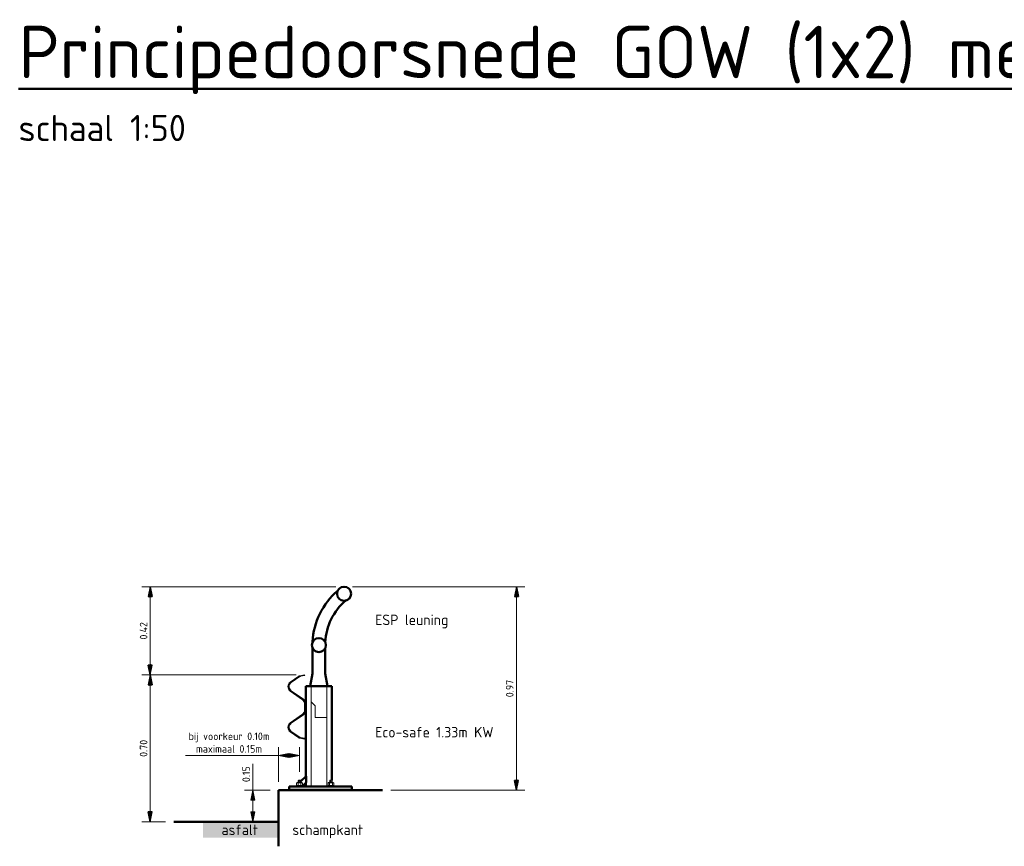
# Model space of a CAD drawing. Header units: metres. Extents: x -699 to 2316, y -1199 to 781.
# Tile 226 of 256: x -31.35 to -26.65, y 11.64 to 15.58. Entities that reach past the tile are written whole.
import ezdxf

# ---------------------------------------------------------------- set-up
doc = ezdxf.new("R2010")
doc.units = ezdxf.units.M
doc.header["$PDMODE"] = 1
for name, color, linetype, lineweight in [('N-WE-BV-GELEIDECONSTRUCTIE-GD', 210, 'Continuous', 50), ('X-XX-AL-AANKLEDING-M', 7, 'Continuous', 18), ('X-XX-AL-AANKLEDING-T25-20', 7, 'Continuous', 25), ('X-XX-AL-T25', 7, 'Continuous', 25), ('X-XX-AL-T50', 130, 'Continuous', 50), ('X-XX-AL-TEKENBLAD_KADER-G', 7, 'Continuous', 25)]:
    doc.layers.add(name, color=color, linetype=linetype, lineweight=lineweight)
doc.styles.add('NLCS-ISO', font='NLCS-ISO.ttf')
doc.styles.add('NLCS-ISO Standaard', font='NLCS-ISO.ttf')
doc.dimstyles.new('NLCS-T18-Pijl-ANNOTATIVE-A', dxfattribs={"dimtxt": 1.8, "dimasz": 1.35, "dimexe": 2, "dimexo": 2, "dimgap": 0.7, "dimtad": 1, "dimlfac": -1, "dimzin": 0, "dimdsep": 46, "dimtxsty": 'NLCS-ISO Standaard', "dimblk": 'Pijl', "dimblk1": 'Pijl', "dimblk2": 'Pijl', "dimcen": 2.5, "dimdle": 2, "dimclrd": 256, "dimclre": 256, "dimclrt": 256, "dimadec": 0, "dimazin": 0, "dimtfac": 1, "dimtofl": 0, "dimtmove": 0, "dimatfit": 3, "dimldrblk": 'Pijl', "dimfxl": 1, "dimtolj": 1, "dimtzin": 0, "dimlwd": 18, "dimlwe": 18, "dimarcsym": 0})

# ---------------------------------------------------------------- blocks, each defined once
blk = doc.blocks.new('ESP leuning')
at = {"layer": 'N-WE-BV-GELEIDECONSTRUCTIE-GD'}
for p, q in [((-0.0302, 0.06), (-0.0302, 0.1804)), ((0.0302, 0.06), (0.0302, 0.1804)), ((-0.0302, 0.06), (-0.0412, 0)), ((0.0302, 0.06), (0.0412, 0)), ((0.0412, 0), (-0.0412, 0))]:
    blk.add_line(p, q, dxfattribs=at)
at = {"layer": 'N-WE-BV-GELEIDECONSTRUCTIE-GD', "color": 8, "lineweight": 13}
for p, q in [((-0.0375, 0), (-0.0375, -0.075)), ((0.0375, -0.15), (0.0375, 0)), ((-0.0175, -0.095), (-0.0375, -0.075)), ((-0.0175, -0.15), (-0.0175, -0.095)), ((-0.0175, -0.15), (0.0375, -0.15))]:
    blk.add_line(p, q, dxfattribs=at)
at = {"layer": 'N-WE-BV-GELEIDECONSTRUCTIE-GD'}
for centre in [(0.12, 0.44), (0, 0.195)]:
    blk.add_circle(centre, 0.0335, dxfattribs=at)
for radius, start, end in [(0.3403, 130.385, 177.4241), (0.28, 130.649, 177.1602)]:
    blk.add_arc((0.3101, 0.195), radius, start, end, dxfattribs=at)
blk = doc.blocks.new('Pijl')
h = blk.add_hatch(color=256)
h.paths.add_polyline_path([(0, 0), (-1.75, 0.35), (-1.75, 0)])
h.paths.add_polyline_path([(-1.75, 0), (-1.75, -0.35), (0, 0)])
for p, q in [((-1.9, 0), (0, 0)), ((0, 0), (-1.75, 0.35)), ((-1.75, 0.35), (-1.75, -0.35)), ((0, 0), (-1.75, -0.35))]:
    blk.add_line(p, q)
blk = doc.blocks.new('*D518')
at = {"layer": 'Defpoints', "color": 0, "transparency": 16777216}
for p in [(-30.0127, 12.0721), (-30.0127, 11.9551), (-30.1127, 11.9065)]:
    blk.add_point(p, dxfattribs=at)
at = {"layer": 'X-XX-AL-AANKLEDING-M', "lineweight": 18, "transparency": 16777216}
for p, q in [((-30.1127, 11.9465), (-30.1127, 12.1121)), ((-30.0127, 11.9951), (-30.0127, 12.1121)), ((-30.1127, 12.0721), (-30.5565, 12.0721)), ((-30.0397, 12.0721), (-30.0857, 12.0721))]:
    blk.add_line(p, q, dxfattribs=at)
at = {"layer": 'X-XX-AL-AANKLEDING-M', "lineweight": 18, "transparency": 16777216, "xscale": 0.027, "yscale": 0.027, "zscale": 0.027, "rotation": 180}
blk.add_blockref('Pijl', (-30.1127, 12.0721), dxfattribs=at)
at = {"layer": 'X-XX-AL-AANKLEDING-M', "lineweight": 18, "transparency": 16777216, "xscale": 0.027, "yscale": 0.027, "zscale": 0.027}
blk.add_blockref('Pijl', (-30.0127, 12.0721), dxfattribs=at)
at = {"layer": 'X-XX-AL-AANKLEDING-M', "transparency": 16777216, "insert": (-30.3481, 12.1341), "char_height": 0.036, "attachment_point": 5, "style": 'NLCS-ISO Standaard'}
blk.add_mtext('\\A1;bij voorkeur 0.10m\\Pmaximaal 0.15m', dxfattribs=at)
blk = doc.blocks.new('*D519')
at = {"layer": 'Defpoints', "color": 0, "transparency": 16777216}
for p in [(-30.1127, 11.9065), (-30.2347, 11.7565), (-30.1127, 11.7565)]:
    blk.add_point(p, dxfattribs=at)
at = {"layer": 'X-XX-AL-AANKLEDING-M', "lineweight": 18, "transparency": 16777216}
for p, q in [((-30.2347, 11.9065), (-30.2347, 12.0335)), ((-30.1527, 11.9065), (-30.2747, 11.9065)), ((-30.2347, 11.7835), (-30.2347, 11.8795)), ((-30.1527, 11.7565), (-30.2747, 11.7565))]:
    blk.add_line(p, q, dxfattribs=at)
at = {"layer": 'X-XX-AL-AANKLEDING-M', "lineweight": 18, "transparency": 16777216, "xscale": 0.027, "yscale": 0.027, "zscale": 0.027}
for p, rotation in [((-30.2347, 11.9065), 90), ((-30.2347, 11.7565), 270)]:
    blk.add_blockref('Pijl', p, dxfattribs=dict(at, rotation=rotation))
at = {"layer": 'X-XX-AL-AANKLEDING-M', "transparency": 16777216, "insert": (-30.2667, 11.9835), "char_height": 0.036, "attachment_point": 5, "rotation": 90, "style": 'NLCS-ISO Standaard'}
blk.add_mtext('\\A1;0.15', dxfattribs=at)
blk = doc.blocks.new('*D521')
at = {"layer": 'Defpoints', "color": 0, "transparency": 16777216}
for p in [(-30.7237, 12.4565), (-29.9881, 12.4565), (-30.6109, 11.7565)]:
    blk.add_point(p, dxfattribs=at)
at = {"layer": 'X-XX-AL-TEKENBLAD_KADER-G', "lineweight": 18, "transparency": 16777216}
for p, q in [((-30.0281, 12.4565), (-30.7637, 12.4565)), ((-30.7237, 11.7835), (-30.7237, 12.4295)), ((-30.6509, 11.7565), (-30.7637, 11.7565))]:
    blk.add_line(p, q, dxfattribs=at)
at = {"layer": 'X-XX-AL-TEKENBLAD_KADER-G', "lineweight": 18, "transparency": 16777216, "xscale": 0.027, "yscale": 0.027, "zscale": 0.027}
for p, rotation in [((-30.7237, 12.4565), 90), ((-30.7237, 11.7565), 270)]:
    blk.add_blockref('Pijl', p, dxfattribs=dict(at, rotation=rotation))
at = {"layer": 'X-XX-AL-TEKENBLAD_KADER-G', "transparency": 16777216, "insert": (-30.7557, 12.1065), "char_height": 0.036, "attachment_point": 5, "rotation": 90, "style": 'NLCS-ISO Standaard'}
blk.add_mtext('\\A1;0.70', dxfattribs=at)
blk = doc.blocks.new('*D522')
at = {"layer": 'Defpoints', "color": 0, "transparency": 16777216}
for p in [(-30.7237, 12.8771), (-29.8003, 12.8771), (-29.9881, 12.4565)]:
    blk.add_point(p, dxfattribs=at)
at = {"layer": 'X-XX-AL-TEKENBLAD_KADER-G', "lineweight": 18, "transparency": 16777216}
for p, q in [((-29.8403, 12.8771), (-30.7637, 12.8771)), ((-30.7237, 12.4835), (-30.7237, 12.8501)), ((-30.0281, 12.4565), (-30.7637, 12.4565))]:
    blk.add_line(p, q, dxfattribs=at)
at = {"layer": 'X-XX-AL-TEKENBLAD_KADER-G', "lineweight": 18, "transparency": 16777216, "xscale": 0.027, "yscale": 0.027, "zscale": 0.027}
for p, rotation in [((-30.7237, 12.8771), 90), ((-30.7237, 12.4565), 270)]:
    blk.add_blockref('Pijl', p, dxfattribs=dict(at, rotation=rotation))
at = {"layer": 'X-XX-AL-TEKENBLAD_KADER-G', "transparency": 16777216, "insert": (-30.7557, 12.6668), "char_height": 0.036, "attachment_point": 5, "rotation": 90, "style": 'NLCS-ISO Standaard'}
blk.add_mtext('\\A1;0.42', dxfattribs=at)
blk = doc.blocks.new('*D2205')
at = {"layer": 'Defpoints', "color": 0, "transparency": 16777216}
for p in [(-29.8003, 12.8771), (-28.9787, 12.8771), (-29.6167, 11.9065)]:
    blk.add_point(p, dxfattribs=at)
at = {"layer": 'X-XX-AL-TEKENBLAD_KADER-G', "lineweight": 18, "transparency": 16777216}
for p, q in [((-29.7603, 12.8771), (-28.9387, 12.8771)), ((-28.9787, 11.9335), (-28.9787, 12.8501)), ((-29.5767, 11.9065), (-28.9387, 11.9065))]:
    blk.add_line(p, q, dxfattribs=at)
at = {"layer": 'X-XX-AL-TEKENBLAD_KADER-G', "lineweight": 18, "transparency": 16777216, "xscale": 0.027, "yscale": 0.027, "zscale": 0.027}
for p, rotation in [((-28.9787, 12.8771), 90), ((-28.9787, 11.9065), 270)]:
    blk.add_blockref('Pijl', p, dxfattribs=dict(at, rotation=rotation))
at = {"layer": 'X-XX-AL-TEKENBLAD_KADER-G', "transparency": 16777216, "insert": (-29.0107, 12.3918), "char_height": 0.036, "attachment_point": 5, "rotation": 90, "style": 'NLCS-ISO Standaard'}
blk.add_mtext('\\A1;0.97', dxfattribs=at)

msp = doc.modelspace()

# ---------------------------------------------------------------- linework, layer by layer
at = {"layer": 'N-WE-BV-GELEIDECONSTRUCTIE-GD', "color": 8, "lineweight": 13}
for p, q in [((-30.0163, 12.4509), (-30.0565, 12.4228)), ((-30.0547, 12.4203), (-30.0146, 12.4484)), ((-30.0517, 12.4203), (-30.0116, 12.4484)), ((-29.9881, 12.4565), (-30.0113, 12.4529)), ((-30.0108, 12.45), (-29.9876, 12.4535)), ((-30.0078, 12.45), (-29.9876, 12.4531)), ((-29.9876, 12.4535), (-29.9881, 12.4565)), ((-29.9876, 12.4535), (-29.9876, 12.4531)), ((-29.9578, 12.4036), (-29.9578, 11.9254)), ((-29.8829, 12.4036), (-29.8829, 11.9284)), ((-30.0565, 12.3786), (-29.9989, 12.3384)), ((-29.9972, 12.3408), (-30.0547, 12.3811)), ((-29.9942, 12.3408), (-30.0517, 12.3811)), ((-29.9887, 12.3187), (-29.9887, 12.2888)), ((-29.9857, 12.2888), (-29.9857, 12.3187)), ((-29.9989, 12.2692), (-30.0565, 12.2289)), ((-30.0547, 12.2264), (-29.9972, 12.2667)), ((-30.0517, 12.2264), (-29.9942, 12.2667)), ((-30.0565, 12.1847), (-30.0163, 12.1566)), ((-30.0146, 12.1591), (-30.0547, 12.1872)), ((-30.0116, 12.1591), (-30.0517, 12.1872)), ((-30.0113, 12.1546), (-29.9881, 12.151)), ((-29.9876, 12.154), (-30.0108, 12.1576)), ((-29.9876, 12.1544), (-30.0078, 12.1576)), ((-29.9881, 12.151), (-29.9876, 12.154)), ((-29.9876, 12.154), (-29.9876, 12.1544)), ((-29.9878, 11.9284), (-30.0377, 11.9284)), ((-30.0377, 11.9244), (-30.0377, 11.9284)), ((-30.0283, 11.9284), (-30.0266, 11.93)), ((-30.024, 11.9432), (-30.0266, 11.9417)), ((-30.0266, 11.9299), (-30.0266, 11.9417)), ((-30.024, 11.9284), (-30.0266, 11.9299)), ((-30.024, 11.9432), (-30.0015, 11.9432)), ((-30.0185, 11.9464), (-30.0207, 11.9442)), ((-30.0207, 11.9442), (-30.0047, 11.9442)), ((-30.0207, 11.9432), (-30.0207, 11.9442)), ((-30.0196, 11.9299), (-30.0196, 11.9417)), ((-30.007, 11.9464), (-30.0185, 11.9464)), ((-30.0183, 11.9464), (-30.0183, 11.9531)), ((-30.0165, 11.9551), (-30.009, 11.9551)), ((-30.0142, 11.9464), (-30.0142, 11.9531)), ((-30.0086, 11.9464), (-30.0086, 11.9531)), ((-30.0072, 11.9464), (-30.0072, 11.9531)), ((-30.007, 11.9464), (-30.0047, 11.9442)), ((-30.0058, 11.9299), (-30.0058, 11.9417)), ((-30.0047, 11.9432), (-30.0047, 11.9442)), ((-30.0015, 11.9432), (-29.9989, 11.9417)), ((-30.0015, 11.9284), (-29.9989, 11.9299)), ((-29.9989, 11.9299), (-29.9989, 11.9417)), ((-29.9878, 11.9244), (-29.9878, 11.9284)), ((-29.838, 11.9284), (-29.888, 11.9284)), ((-29.888, 11.9244), (-29.888, 11.9284)), ((-29.8742, 11.9432), (-29.8768, 11.9417)), ((-29.8768, 11.9299), (-29.8768, 11.9417)), ((-29.8742, 11.9284), (-29.8768, 11.9299)), ((-29.8742, 11.9432), (-29.8518, 11.9432)), ((-29.8688, 11.9464), (-29.871, 11.9442)), ((-29.871, 11.9442), (-29.855, 11.9442)), ((-29.871, 11.9432), (-29.871, 11.9442)), ((-29.8699, 11.9299), (-29.8699, 11.9417)), ((-29.8572, 11.9464), (-29.8688, 11.9464)), ((-29.8686, 11.9464), (-29.8686, 11.9531)), ((-29.8668, 11.9551), (-29.8592, 11.9551)), ((-29.8644, 11.9464), (-29.8644, 11.9531)), ((-29.8589, 11.9464), (-29.8589, 11.9531)), ((-29.8574, 11.9464), (-29.8574, 11.9531)), ((-29.8572, 11.9464), (-29.855, 11.9442)), ((-29.8561, 11.9299), (-29.8561, 11.9417)), ((-29.855, 11.9432), (-29.855, 11.9442)), ((-29.8518, 11.9432), (-29.8492, 11.9417)), ((-29.8518, 11.9284), (-29.8492, 11.9299)), ((-29.8492, 11.9299), (-29.8492, 11.9417)), ((-29.838, 11.9244), (-29.838, 11.9284)), ((-30.0207, 11.9071), (-30.0207, 11.9095)), ((-30.0047, 11.9071), (-30.0207, 11.9071)), ((-30.0201, 11.9065), (-30.0207, 11.9071)), ((-30.0054, 11.9065), (-30.0047, 11.9071)), ((-30.0047, 11.9071), (-30.0047, 11.9095)), ((-29.871, 11.9071), (-29.871, 11.9095)), ((-29.855, 11.9071), (-29.871, 11.9071)), ((-29.8703, 11.9065), (-29.871, 11.9071)), ((-29.8557, 11.9065), (-29.855, 11.9071)), ((-29.855, 11.9071), (-29.855, 11.9095))]:
    msp.add_line(p, q, dxfattribs=at)
at = {"layer": 'N-WE-BV-GELEIDECONSTRUCTIE-GD'}
for p, q in [((-29.9827, 12.4036), (-29.9827, 12.3187)), ((-29.9827, 12.4036), (-29.9727, 12.4036)), ((-29.9578, 12.4036), (-29.9727, 12.4036)), ((-29.8829, 12.4036), (-29.9578, 12.4036)), ((-29.8679, 12.4036), (-29.8829, 12.4036)), ((-29.8679, 12.4036), (-29.8579, 12.4036)), ((-29.8579, 12.4036), (-29.8579, 11.9546)), ((-29.9827, 12.2888), (-29.9827, 12.3187)), ((-29.9827, 12.2888), (-29.9827, 11.9723)), ((-30.0072, 11.9478), (-29.9814, 11.9736)), ((-29.9814, 11.9736), (-29.9814, 11.9437)), ((-30.0626, 11.9244), (-30.0626, 11.9095)), ((-29.7632, 11.9244), (-30.0626, 11.9244)), ((-29.9814, 11.9437), (-29.9966, 11.9284)), ((-29.9827, 11.9423), (-29.9827, 11.9244)), ((-29.7632, 11.9095), (-29.7632, 11.9244)), ((-29.6167, 11.9065), (-30.1127, 11.9065)), ((-30.1127, 11.9065), (-30.1127, 11.6395)), ((-30.0626, 11.9095), (-29.7632, 11.9095)), ((-30.1127, 11.7565), (-30.6109, 11.7565))]:
    msp.add_line(p, q, dxfattribs=at)
at = {"layer": 'N-WE-BV-GELEIDECONSTRUCTIE-GD', "color": 254, "const_width": 0.07, "flags": 128}
msp.add_lwpolyline([(-30.1177, 11.7165), (-30.4731, 11.7165)], dxfattribs=at)
at = {"layer": 'N-WE-BV-GELEIDECONSTRUCTIE-GD', "color": 8, "lineweight": 13}
for centre, radius, start, end in [((-30.0095, 12.4411), 0.012, 98.7462, 125), ((-30.0095, 12.4411), 0.00898, 98.7462, 125), ((-30.0065, 12.4411), 0.00898, 98.7462, 125), ((-30.041, 12.4007), 0.027, 125, 235), ((-30.041, 12.4007), 0.024, 125, 235), ((-30.038, 12.4007), 0.024, 125, 235), ((-30.0127, 12.3187), 0.027, 0, 55), ((-30.0097, 12.3187), 0.027, 0, 55), ((-30.0127, 12.3187), 0.024, 0, 55), ((-30.0127, 12.2888), 0.024, 305, 0), ((-30.0127, 12.2888), 0.027, 305, 0), ((-30.0097, 12.2888), 0.027, 305, 0), ((-30.041, 12.2068), 0.027, 125, 235), ((-30.041, 12.2068), 0.024, 125, 235), ((-30.038, 12.2068), 0.024, 125, 235), ((-30.0095, 12.1664), 0.012, 235, 261.2538), ((-30.0095, 12.1664), 0.00898, 235, 261.2538), ((-30.0065, 12.1664), 0.00898, 235, 261.2538), ((-30.0165, 11.9531), 0.002, 90, 134.0146), ((-30.009, 11.9531), 0.002, 45.9854, 90), ((-29.8668, 11.9531), 0.002, 90, 134.0146), ((-29.8592, 11.9531), 0.002, 45.9854, 90)]:
    msp.add_arc(centre, radius, start, end, dxfattribs=at)
for points in [[(-30.0266, 11.9417), (-30.0231, 11.9437), (-30.0196, 11.9417)], [(-30.0196, 11.9299), (-30.0231, 11.9279), (-30.0266, 11.9299)], [(-30.0196, 11.9417), (-30.0127, 11.9437), (-30.0058, 11.9417)], [(-30.0058, 11.9299), (-30.0127, 11.9279), (-30.0196, 11.9299)], [(-30.0058, 11.9417), (-30.0024, 11.9437), (-29.9989, 11.9417)], [(-29.9989, 11.9299), (-30.0024, 11.9279), (-30.0058, 11.9299)], [(-29.8768, 11.9417), (-29.8734, 11.9437), (-29.8699, 11.9417)], [(-29.8699, 11.9299), (-29.8734, 11.9279), (-29.8768, 11.9299)], [(-29.8699, 11.9417), (-29.863, 11.9437), (-29.8561, 11.9417)], [(-29.8561, 11.9299), (-29.863, 11.9279), (-29.8699, 11.9299)], [(-29.8561, 11.9417), (-29.8526, 11.9437), (-29.8492, 11.9417)], [(-29.8492, 11.9299), (-29.8526, 11.9279), (-29.8561, 11.9299)]]:
    msp.add_rational_spline(points, [1, 1.15470053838, 1], degree=2, dxfattribs=at)
for points, knots in [([(-30.0183, 11.9531), (-30.0183, 11.9532), (-30.0183, 11.9533), (-30.0182, 11.9536), (-30.0181, 11.9537), (-30.018, 11.954), (-30.0178, 11.9541), (-30.0173, 11.9545), (-30.0167, 11.9546), (-30.0162, 11.9546), (-30.0157, 11.9546), (-30.0152, 11.9545), (-30.0146, 11.9541), (-30.0145, 11.954), (-30.0143, 11.9537), (-30.0143, 11.9536), (-30.0142, 11.9533), (-30.0142, 11.9532), (-30.0142, 11.9531)], [-0.3417552, -0.3417552, -0.3417552, -0.3417552, -0.3056951, -0.3056951, -0.2627872, -0.2627872, -0.2004937, -0.2004937, 0, 0, 0, 0.2004937, 0.2004937, 0.2627872, 0.2627872, 0.3056951, 0.3056951, 0.3417552, 0.3417552, 0.3417552, 0.3417552]), ([(-30.0179, 11.9545), (-30.018, 11.9544), (-30.018, 11.9543), (-30.0181, 11.9541), (-30.0182, 11.954), (-30.0182, 11.9537), (-30.0182, 11.9536), (-30.0183, 11.9533), (-30.0183, 11.9532), (-30.0183, 11.9531)], [0.1221857, 0.1221857, 0.1221857, 0.1221857, 0.2004937, 0.2004937, 0.2627872, 0.2627872, 0.3056951, 0.3056951, 0.3417552, 0.3417552, 0.3417552, 0.3417552]), ([(-30.0142, 11.9531), (-30.0142, 11.9532), (-30.0141, 11.9533), (-30.014, 11.9536), (-30.014, 11.9537), (-30.0137, 11.954), (-30.0135, 11.9541), (-30.0128, 11.9545), (-30.012, 11.9546), (-30.0114, 11.9546), (-30.0107, 11.9546), (-30.01, 11.9545), (-30.0092, 11.9541), (-30.009, 11.954), (-30.0088, 11.9537), (-30.0087, 11.9536), (-30.0086, 11.9533), (-30.0086, 11.9532), (-30.0086, 11.9531)], [-0.3417552, -0.3417552, -0.3417552, -0.3417552, -0.3056951, -0.3056951, -0.2627872, -0.2627872, -0.2004937, -0.2004937, 0, 0, 0, 0.2004937, 0.2004937, 0.2627872, 0.2627872, 0.3056951, 0.3056951, 0.3417552, 0.3417552, 0.3417552, 0.3417552]), ([(-30.0086, 11.9531), (-30.0086, 11.9532), (-30.0086, 11.9533), (-30.0086, 11.9536), (-30.0086, 11.9537), (-30.0085, 11.954), (-30.0085, 11.9541), (-30.0083, 11.9545), (-30.0081, 11.9546), (-30.0079, 11.9546), (-30.0077, 11.9546), (-30.0075, 11.9545), (-30.0073, 11.9541), (-30.0073, 11.954), (-30.0072, 11.9537), (-30.0072, 11.9536), (-30.0072, 11.9533), (-30.0072, 11.9532), (-30.0072, 11.9531)], [-0.3417552, -0.3417552, -0.3417552, -0.3417552, -0.3056951, -0.3056951, -0.2627872, -0.2627872, -0.2004937, -0.2004937, 0, 0, 0, 0.2004937, 0.2004937, 0.2627872, 0.2627872, 0.3056951, 0.3056951, 0.3417552, 0.3417552, 0.3417552, 0.3417552]), ([(-29.8686, 11.9531), (-29.8686, 11.9532), (-29.8685, 11.9533), (-29.8685, 11.9536), (-29.8684, 11.9537), (-29.8682, 11.954), (-29.8681, 11.9541), (-29.8675, 11.9545), (-29.867, 11.9546), (-29.8665, 11.9546), (-29.866, 11.9546), (-29.8655, 11.9545), (-29.8649, 11.9541), (-29.8648, 11.954), (-29.8646, 11.9537), (-29.8645, 11.9536), (-29.8645, 11.9533), (-29.8644, 11.9532), (-29.8644, 11.9531)], [-0.3417552, -0.3417552, -0.3417552, -0.3417552, -0.3056951, -0.3056951, -0.2627872, -0.2627872, -0.2004937, -0.2004937, 0, 0, 0, 0.2004937, 0.2004937, 0.2627872, 0.2627872, 0.3056951, 0.3056951, 0.3417552, 0.3417552, 0.3417552, 0.3417552]), ([(-29.8682, 11.9545), (-29.8682, 11.9544), (-29.8683, 11.9543), (-29.8684, 11.9541), (-29.8684, 11.954), (-29.8685, 11.9537), (-29.8685, 11.9536), (-29.8685, 11.9533), (-29.8686, 11.9532), (-29.8686, 11.9531)], [0.1221857, 0.1221857, 0.1221857, 0.1221857, 0.2004937, 0.2004937, 0.2627872, 0.2627872, 0.3056951, 0.3056951, 0.3417552, 0.3417552, 0.3417552, 0.3417552]), ([(-29.8644, 11.9531), (-29.8644, 11.9532), (-29.8644, 11.9533), (-29.8643, 11.9536), (-29.8642, 11.9537), (-29.864, 11.954), (-29.8638, 11.9541), (-29.8631, 11.9545), (-29.8623, 11.9546), (-29.8617, 11.9546), (-29.861, 11.9546), (-29.8603, 11.9545), (-29.8595, 11.9541), (-29.8593, 11.954), (-29.8591, 11.9537), (-29.859, 11.9536), (-29.8589, 11.9533), (-29.8589, 11.9532), (-29.8589, 11.9531)], [-0.3417552, -0.3417552, -0.3417552, -0.3417552, -0.3056951, -0.3056951, -0.2627872, -0.2627872, -0.2004937, -0.2004937, 0, 0, 0, 0.2004937, 0.2004937, 0.2627872, 0.2627872, 0.3056951, 0.3056951, 0.3417552, 0.3417552, 0.3417552, 0.3417552]), ([(-29.8589, 11.9531), (-29.8589, 11.9532), (-29.8589, 11.9533), (-29.8589, 11.9536), (-29.8588, 11.9537), (-29.8588, 11.954), (-29.8587, 11.9541), (-29.8585, 11.9545), (-29.8583, 11.9546), (-29.8582, 11.9546), (-29.858, 11.9546), (-29.8578, 11.9545), (-29.8576, 11.9541), (-29.8576, 11.954), (-29.8575, 11.9537), (-29.8575, 11.9536), (-29.8575, 11.9533), (-29.8574, 11.9532), (-29.8574, 11.9531)], [-0.3417552, -0.3417552, -0.3417552, -0.3417552, -0.3056951, -0.3056951, -0.2627872, -0.2627872, -0.2004937, -0.2004937, 0, 0, 0, 0.2004937, 0.2004937, 0.2627872, 0.2627872, 0.3056951, 0.3056951, 0.3417552, 0.3417552, 0.3417552, 0.3417552])]:
    msp.add_open_spline(points, degree=3, knots=knots, dxfattribs=at)

# ---------------------------------------------------------------- block references
at = {"layer": 'N-WE-BV-GELEIDECONSTRUCTIE-GD'}
msp.add_blockref('ESP leuning', (-29.9203, 12.4036), dxfattribs=at)

# ---------------------------------------------------------------- texts
at = {"layer": 'X-XX-AL-AANKLEDING-M', "char_height": 0.05, "attachment_point": 7, "style": 'NLCS-ISO Standaard'}
for s, insert in [('ESP leuning', (-29.6522, 12.6788)), ('Eco-safe 1.33m KW', (-29.6522, 12.1586))]:
    msp.add_mtext(s, dxfattribs=dict(at, insert=insert))
at = {"layer": 'X-XX-AL-AANKLEDING-T25-20', "style": 'NLCS-ISO'}
for s, p in [('asfalt', (-30.3843, 11.6932)), ('schampkant', (-30.0468, 11.6932))]:
    msp.add_text(s, height=0.05, dxfattribs=at).set_placement(p)
at = {"layer": 'X-XX-AL-T25', "style": 'NLCS-ISO'}
msp.add_text('schaal 1:50', height=0.125, dxfattribs=at).set_placement((-31.3515, 15.0012))
at = {"layer": 'X-XX-AL-T50', "style": 'NLCS-ISO'}
msp.add_text('%%UPrincipedoorsnede GOW (1x2) met fietspad en profiel van vrije ruimte', height=0.25, dxfattribs=at).set_placement((-31.3515, 15.3012))

# ---------------------------------------------------------------- dimensions: what is measured, and where the dimension line sits
at = {"layer": 'X-XX-AL-AANKLEDING-M'}
dim = msp.add_linear_dim(base=(-30.0127, 12.0721), p1=(-30.1127, 11.9065), p2=(-30.0127, 11.9551), text='bij voorkeur <>m\\Pmaximaal 0.15m', dimstyle='NLCS-T18-Pijl-ANNOTATIVE-A', override={"dimscale": 0.02, "dimtix": 0, "dimtofl": 0, "dimtmove": 0, "dimatfit": 3}, dxfattribs=at)
dim.commit()
dim.dimension.update_dxf_attribs({"geometry": '*D518', "text_midpoint": (-30.3481, 12.0721), "dimtype": 160})
dim = msp.add_linear_dim(base=(-30.2347, 11.7565), p1=(-30.1127, 11.9065), p2=(-30.1127, 11.7565), angle=90, dimstyle='NLCS-T18-Pijl-ANNOTATIVE-A', override={"dimscale": 0.02, "dimtix": 0, "dimtofl": 0, "dimtmove": 0, "dimatfit": 3}, dxfattribs=at)
dim.commit()
dim.dimension.update_dxf_attribs({"geometry": '*D519', "text_midpoint": (-30.2347, 11.9835), "dimtype": 160})
at = {"layer": 'X-XX-AL-TEKENBLAD_KADER-G'}
for base, p1, p2, override, picture, middle in [((-30.7237, 12.8771), (-29.9881, 12.4565), (-29.8003, 12.8771), {"dimscale": 0.02, "dimtix": 0, "dimtofl": 0, "dimtmove": 1, "dimatfit": 3}, '*D522', (-30.7557, 12.6668)), ((-28.9787, 12.8771), (-29.6167, 11.9065), (-29.8003, 12.8771), {"dimscale": 0.02, "dimtmove": 1}, '*D2205', (-29.0107, 12.3918)), ((-30.7237, 12.4565), (-30.6109, 11.7565), (-29.9881, 12.4565), {"dimscale": 0.02, "dimtix": 0, "dimtofl": 0, "dimtmove": 0, "dimatfit": 3}, '*D521', (-30.7557, 12.1065))]:
    dim = msp.add_linear_dim(base=base, p1=p1, p2=p2, angle=90, dimstyle='NLCS-T18-Pijl-ANNOTATIVE-A', override=override, dxfattribs=at)
    dim.commit()
    dim.dimension.update_dxf_attribs({"geometry": picture, "text_midpoint": middle})

doc.saveas('drawing.dxf')
